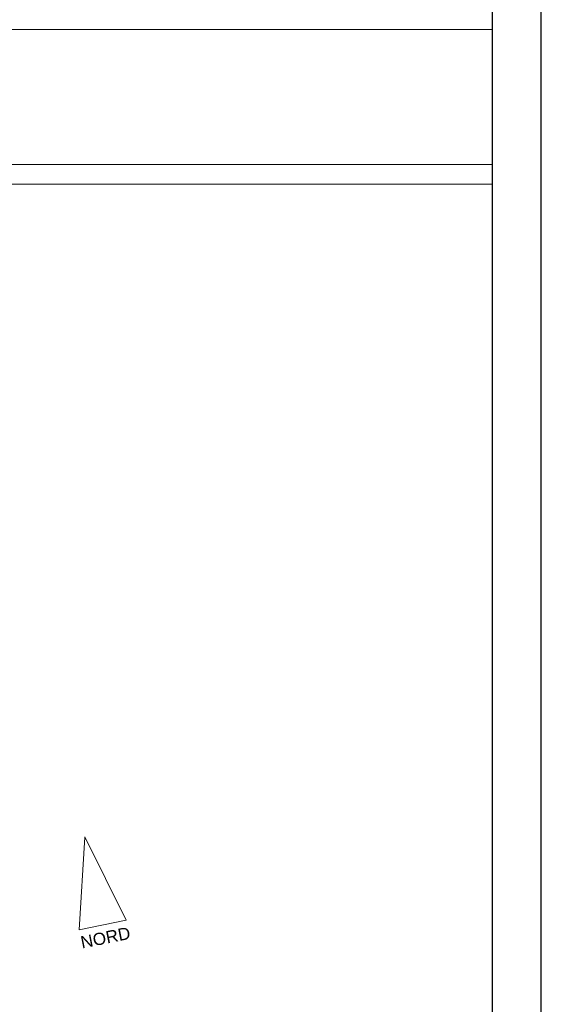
# Model space of a CAD drawing. Header units: metres. Extents: x -15 to 143, y -45 to 47.
# Tile 18 of 41: x 55 to 60, y 25 to 35. Entities that reach past the tile are written whole.
import ezdxf
from ezdxf.enums import TextEntityAlignment as Align

# ---------------------------------------------------------------- set-up
doc = ezdxf.new("R2010")
doc.units = ezdxf.units.M
doc.header["$LTSCALE"] = 0.0125
doc.linetypes.add('STRICHLINIE2', pattern=[0.375, 0.25, -0.125])
doc.layers.add('A_VDK__6', color=4, linetype='STRICHLINIE2')
doc.layers.add('X_YYY_STF__8', color=7, linetype='Continuous')
doc.layers.add('LP_Ü_PLAN', color=7, linetype='Continuous', lineweight=0)
doc.styles.add('Arial', font='arial.ttf')

# ---------------------------------------------------------------- blocks, each defined once
blk = doc.blocks.new('Norden')
at = {"layer": 'LP_Ü_PLAN', "color": 250, "linetype": 'Continuous'}
for p, q in [((-4.74663, 0.00118), (-0.0044, 0.00119)), ((-4.74663, 0.00118), (-4.11043, -2.37315)), ((-4.11043, -2.37315), (0, 0))]:
    blk.add_line(p, q, dxfattribs=at)
at = {"layer": 'LP_Ü_PLAN', "color": 250, "linetype": 'Continuous', "style": 'Arial'}
blk.add_text('NORD', height=0.625, rotation=285, dxfattribs=at).set_placement((-5.87945, -0.25484), align=Align.BOTTOM_LEFT)
blk = doc.blocks.new('Ü_Plan_F')
at = {"layer": 'LP_Ü_PLAN', "lineweight": 0, "xscale": 0.2, "yscale": 0.2, "rotation": 86.39786001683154}
blk.add_blockref('Norden', (8.639, 1.37), dxfattribs=at)

msp = doc.modelspace()

# ---------------------------------------------------------------- linework, layer by layer
at = {"layer": 'X_YYY_STF__8'}
for p, q in [((59.687, 5.115), (59.687, 46.944)), ((60.187, 4.615), (60.187, 46.248))]:
    msp.add_line(p, q, dxfattribs=at)
at = {"layer": 'X_YYY_STF__8', "lineweight": 0, "ltscale": 0.2}
for p, q in [((42.687, 35.085), (59.684, 35.085)), ((42.687, 35.085), (59.684, 35.085)), ((59.684, 35.085), (59.684, 33.705)), ((42.687, 33.704), (59.684, 33.705))]:
    msp.add_line(p, q, dxfattribs=at)
at = {"layer": 'X_YYY_STF__8', "lineweight": 0}
for p, q in [((42.687, 33.504), (59.684, 33.504)), ((59.684, 33.504), (59.684, 23.886))]:
    msp.add_line(p, q, dxfattribs=at)

# ---------------------------------------------------------------- block references
at = {"layer": 'A_VDK__6', "linetype": 'Continuous'}
msp.add_blockref('Ü_Plan_F', (46.886, 25.468), dxfattribs=at)

doc.saveas('drawing.dxf')
